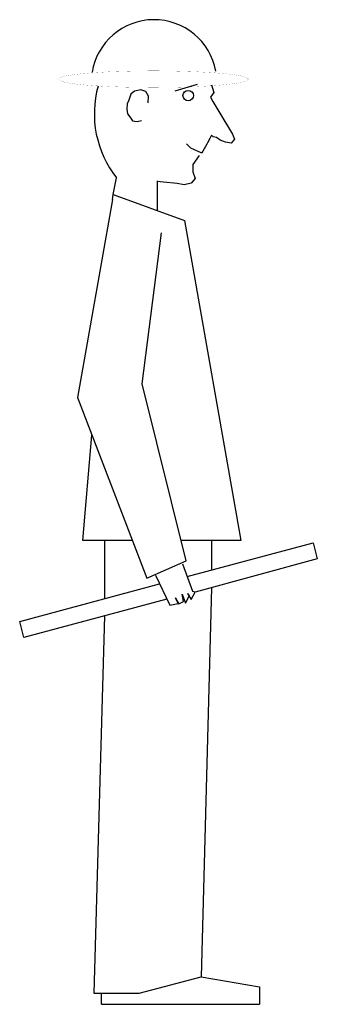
# Model space of a CAD drawing. Extents: x 253 to 792, y 86 to 1868.
import ezdxf

# ---------------------------------------------------------------- set-up
doc = ezdxf.new("R2010")
doc.units = 0
doc.linetypes.add('AUSGEZOGEN', pattern=[0])
doc.layers.get('0').update_dxf_attribs({"linetype": 'CONTINUOUS'})

msp = doc.modelspace()

# ---------------------------------------------------------------- linework, layer by layer
at = {"color": 1, "linetype": 'AUSGEZOGEN'}
for p, q in [((534.5, 1739.9), (575, 1751.5)), ((600.7, 1750.5), (604.6, 1736.9)), ((454.4, 1733.9), (450.5, 1723)), ((461.3, 1739.1), (454.4, 1733.9)), ((472.6, 1741.3), (461.3, 1739.1)), ((481.6, 1738.3), (472.6, 1741.3)), ((486.5, 1730.2), (481.6, 1738.3)), ((485.9, 1718.2), (486.5, 1730.2)), ((604.6, 1736.9), (598.7, 1728)), ((447.9, 1716.3), (446.9, 1706.6)), ((450.5, 1723), (447.9, 1716.3)), ((598.7, 1728), (602.8, 1720.3)), ((602.8, 1720.3), (615.4, 1699)), ((446.9, 1706.6), (448.2, 1698.3)), ((448.2, 1698.3), (452.9, 1692.3)), ((615.4, 1699), (638.7, 1661.4)), ((452.9, 1692.3), (457.7, 1685.6)), ((457.7, 1685.6), (465.7, 1684)), ((465.7, 1684), (473.5, 1685.8)), ((600, 1658.2), (597.3, 1653.4)), ((600.3, 1659.5), (600, 1658.2)), ((603.4, 1656.2), (600.3, 1659.5)), ((638.7, 1661.4), (642.4, 1652.2)), ((563, 1635.6), (555.1, 1643.7)), ((592, 1643.2), (584.7, 1630.3)), ((593.3, 1645.7), (592, 1643.2)), ((597.3, 1653.4), (593.3, 1645.7)), ((609.4, 1655.3), (603.4, 1656.2)), ((616, 1650.4), (609.4, 1655.3)), ((626.1, 1646.5), (616, 1650.4)), ((636.1, 1645.1), (626.1, 1646.5)), ((642.4, 1652.2), (636.1, 1645.1)), ((581.9, 1627.1), (563, 1635.6)), ((578.2, 1622.6), (566.9, 1606.3)), ((583.3, 1627.5), (581.9, 1627.1)), ((584.7, 1630.3), (583.3, 1627.5)), ((566.9, 1606.3), (567, 1593)), ((567, 1593), (570.7, 1580.7)), ((422.2, 1552.1), (428.2, 1582.2)), ((513.6, 1574.2), (501.4, 1575.5)), ((502.2, 1576.6), (502.2, 1523)), ((538.2, 1571.6), (513.6, 1574.2)), ((551.3, 1569.4), (538.2, 1571.6)), ((563.6, 1572.7), (551.3, 1569.4)), ((570.7, 1580.7), (563.6, 1572.7)), ((421.1, 1542.7), (422.2, 1552.1)), ((422.2, 1552.1), (551.6, 1505)), ((421.1, 1542.7), (357.7, 1184.4)), ((551.6, 1505), (653.7, 925.6)), ((475.2, 1208.9), (509.8, 1482.7)), ((554.6, 888.7), (475.2, 1208.9)), ((357.7, 1184.4), (483.6, 857.4)), ((367.4, 925.6), (384, 1116)), ((457.4, 925.6), (367.4, 925.6)), ((406.6, 925.6), (406.6, 820.1)), ((653.7, 925.6), (545.4, 925.6)), ((556.7, 860.4), (784.4, 921.4)), ((600.8, 925.6), (600.8, 872.2)), ((784.4, 921.4), (792.1, 892.4)), ((792.1, 892.4), (571, 831.7)), ((483.6, 857.4), (554.6, 888.7)), ((566.7, 833.4), (548.4, 882.4)), ((499.2, 862.4), (525.1, 808.1)), ((600.8, 872.2), (600.8, 872.2)), ((253.1, 779), (506.6, 846.9)), ((600.8, 839.9), (581.7, 135.6)), ((540.1, 811.1), (535.4, 821.7)), ((535.4, 821.7), (541.1, 810.8)), ((550, 814.8), (547.4, 828.1)), ((547.4, 828.1), (553.7, 812.1)), ((553.7, 812.1), (560.7, 826.1)), ((560.7, 826.1), (557, 829.4)), ((557, 829.4), (563.4, 818.4)), ((563.4, 818.4), (571, 831.7)), ((571, 831.7), (566.7, 833.4)), ((519.7, 819.4), (260.9, 750.1)), ((525.1, 808.1), (540.1, 811.1)), ((541.1, 810.8), (550, 814.8)), ((406.6, 789.1), (387.4, 105.6)), ((260.9, 750.1), (253.1, 779)), ((469.7, 105.6), (581.7, 135.6)), ((581.7, 135.6), (687.4, 117)), ((687.4, 117), (687.4, 85.6)), ((387.4, 105.6), (469.7, 105.6)), ((401.5, 85.6), (401.5, 105.6)), ((401.5, 87.4), (401.5, 85.6)), ((401.5, 85.6), (687.4, 85.6))]:
    msp.add_line(p, q, dxfattribs=at)
at = {"color": 1, "linetype": 'AUSGEZOGEN', "const_width": 0.18}
msp.add_lwpolyline([(664.3, 1763.7), (660.9, 1764.9), (657.6, 1765.8), (654.2, 1766.6), (650.8, 1767.2), (647.4, 1767.8), (644, 1768.3), (640.7, 1768.8), (637.3, 1769.3), (633.9, 1769.7), (630.5, 1770.1), (627.1, 1770.4), (623.8, 1770.8), (620.4, 1771.1), (617, 1771.4), (613.6, 1771.7), (610.2, 1772), (606.9, 1772.2), (603.5, 1772.5), (600.1, 1772.7), (596.7, 1772.9), (593.3, 1773.1), (590, 1773.3), (586.6, 1773.5), (583.2, 1773.7), (579.8, 1773.8), (576.4, 1774), (573.1, 1774.2), (569.7, 1774.3), (566.3, 1774.4), (562.9, 1774.6), (559.5, 1774.7), (556.2, 1774.8), (552.8, 1774.9), (549.4, 1775), (546, 1775.1), (542.6, 1775.2), (539.3, 1775.3), (535.9, 1775.4), (532.5, 1775.4), (529.1, 1775.5), (525.7, 1775.5), (522.3, 1775.6), (519, 1775.6), (515.6, 1775.7), (512.2, 1775.7), (508.8, 1775.7), (505.4, 1775.8), (502.1, 1775.8), (498.7, 1775.8), (495.3, 1775.8), (491.9, 1775.8), (488.5, 1775.8), (485.2, 1775.8), (481.8, 1775.7), (478.4, 1775.7), (475, 1775.7), (471.6, 1775.6), (468.3, 1775.6), (464.9, 1775.5), (461.5, 1775.5), (458.1, 1775.4), (454.7, 1775.4), (451.4, 1775.3), (448, 1775.2), (444.6, 1775.1), (441.2, 1775), (437.8, 1774.9), (434.5, 1774.8), (431.1, 1774.7), (427.7, 1774.6), (424.3, 1774.4), (420.9, 1774.3), (417.6, 1774.2), (414.2, 1774), (410.8, 1773.8), (407.4, 1773.7), (404, 1773.5), (400.7, 1773.3), (397.3, 1773.1), (393.9, 1772.9), (390.5, 1772.7), (387.1, 1772.5), (383.8, 1772.2), (380.4, 1772), (377, 1771.7), (373.6, 1771.4), (370.2, 1771.1), (366.9, 1770.8), (363.5, 1770.4), (360.1, 1770.1), (356.7, 1769.7), (353.3, 1769.3), (350, 1768.8), (346.6, 1768.3), (343.2, 1767.8), (339.8, 1767.2), (336.4, 1766.6), (333.1, 1765.8), (329.7, 1764.9), (326.3, 1763.7), (322.9, 1760.8), (326.3, 1757.8), (329.7, 1756.6), (333.1, 1755.7), (336.4, 1754.9), (339.8, 1754.3), (343.2, 1753.7), (346.6, 1753.2), (350, 1752.7), (353.3, 1752.2), (356.7, 1751.8), (360.1, 1751.4), (363.5, 1751.1), (366.9, 1750.7), (370.2, 1750.4), (373.6, 1750.1), (377, 1749.8), (380.4, 1749.6), (383.8, 1749.3), (387.1, 1749.1), (390.5, 1748.8), (393.9, 1748.6), (397.3, 1748.4), (400.7, 1748.2), (404, 1748), (407.4, 1747.8), (410.8, 1747.7), (414.2, 1747.5), (417.6, 1747.3), (420.9, 1747.2), (424.3, 1747.1), (427.7, 1746.9), (431.1, 1746.8), (434.5, 1746.7), (437.8, 1746.6), (441.2, 1746.5), (444.6, 1746.4), (448, 1746.3), (451.4, 1746.2), (454.7, 1746.1), (458.1, 1746.1), (461.5, 1746), (464.9, 1746), (468.3, 1745.9), (471.6, 1745.9), (475, 1745.8), (478.4, 1745.8), (481.8, 1745.8), (485.2, 1745.8), (488.5, 1745.7), (491.9, 1745.7), (495.3, 1745.7), (498.7, 1745.7), (502.1, 1745.7), (505.4, 1745.8), (508.8, 1745.8), (512.2, 1745.8), (515.6, 1745.8), (519, 1745.9), (522.3, 1745.9), (525.7, 1746), (529.1, 1746), (532.5, 1746.1), (535.9, 1746.1), (539.3, 1746.2), (542.6, 1746.3), (546, 1746.4), (549.4, 1746.5), (552.8, 1746.6), (556.2, 1746.7), (559.5, 1746.8), (562.9, 1746.9), (566.3, 1747.1), (569.7, 1747.2), (573.1, 1747.3), (576.4, 1747.5), (579.8, 1747.7), (583.2, 1747.8), (586.6, 1748), (590, 1748.2), (593.3, 1748.4), (596.7, 1748.6), (600.1, 1748.8), (603.5, 1749.1), (606.9, 1749.3), (610.2, 1749.6), (613.6, 1749.8), (617, 1750.1), (620.4, 1750.4), (623.8, 1750.7), (627.1, 1751.1), (630.5, 1751.4), (633.9, 1751.8), (637.3, 1752.2), (640.7, 1752.7), (644, 1753.2), (647.4, 1753.7), (650.8, 1754.3), (654.2, 1754.9), (657.6, 1755.7), (660.9, 1756.6), (664.3, 1757.8), (667.7, 1760.8)], close=True, dxfattribs=at)
at = {"color": 1, "linetype": 'AUSGEZOGEN'}
msp.add_circle((558.3, 1731.1), 9.45, dxfattribs=at)
for centre, radius, start, end in [((496.4, 1754.8), 113.7, 10.3441, 170.6376), ((576.9, 1698.1), 188.6, 164.5365, 217.9557)]:
    msp.add_arc(centre, radius, start, end, dxfattribs=at)

doc.saveas('drawing.dxf')
